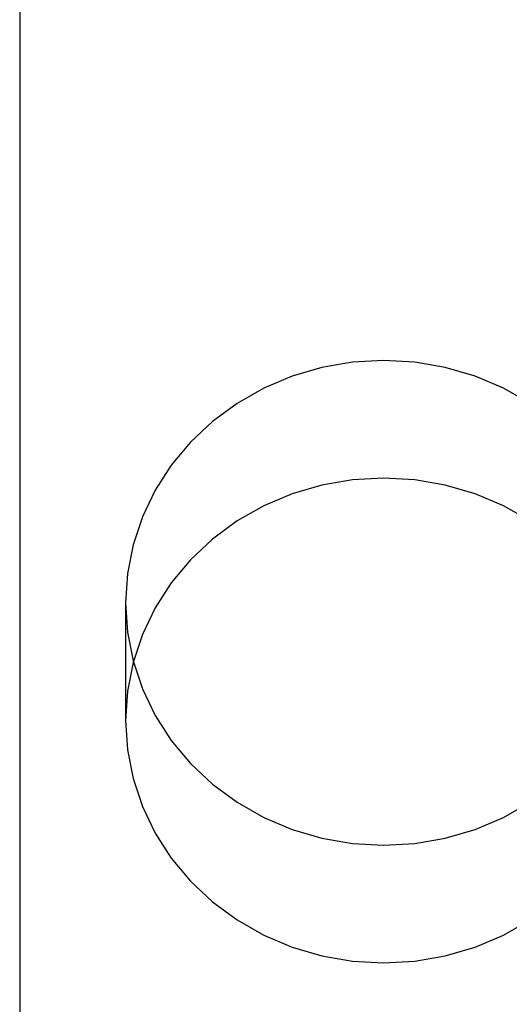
# Model space of a CAD drawing. Header units: inches. Extents: x 0 to 224, y 0 to 145.
# Tile 25 of 91: x 73.956 to 74.104, y 52.428 to 52.726. Entities that reach past the tile are written whole.
import ezdxf

# ---------------------------------------------------------------- set-up
doc = ezdxf.new("R2010")
doc.units = ezdxf.units.IN
doc.header["$LTSCALE"] = 12.302632
doc.header["$MEASUREMENT"] = 0
doc.linetypes.add('HIDDEN', pattern=[0.2, 0.1, -0.1])
doc.layers.add('DEFAULT_2', color=8, linetype='HIDDEN')

msp = doc.modelspace()

# ---------------------------------------------------------------- linework, layer by layer
at = {"layer": 'DEFAULT_2', "color": 8, "linetype": 'HIDDEN'}
for p, q in [((73.95638, 55.76637), (73.95638, 50.51637)), ((73.98838, 52.54932), (73.98838, 52.51375))]:
    msp.add_line(p, q, dxfattribs=at)
for points in [[(74.11069, 52.60964), (74.10262, 52.61421), (74.09404, 52.61785), (74.08504, 52.62048), (74.07578, 52.62208), (74.06638, 52.62261), (74.05698, 52.62208), (74.04771, 52.62048), (74.03872, 52.61785), (74.03013, 52.61421), (74.02207, 52.60964), (74.01466, 52.60417), (74.00799, 52.59792), (74.00219, 52.59095), (73.99731, 52.58338), (73.99345, 52.57531), (73.99064, 52.56686), (73.98896, 52.55821), (73.98838, 52.54932)], [(74.11069, 52.57407), (74.10262, 52.57864), (74.09404, 52.58228), (74.08504, 52.58491), (74.07578, 52.58651), (74.06638, 52.58704), (74.05698, 52.58651), (74.04771, 52.58491), (74.03872, 52.58228), (74.03013, 52.57864), (74.02207, 52.57407), (74.01466, 52.5686), (74.00799, 52.56235), (74.00219, 52.55538), (73.99731, 52.54781), (73.99345, 52.53973), (73.99064, 52.53129), (73.98896, 52.52264), (73.98838, 52.51375)], [(73.98838, 52.54932), (73.98896, 52.54042), (73.99064, 52.53178), (73.99345, 52.52333), (73.99731, 52.51525), (74.00219, 52.50768), (74.00799, 52.50071), (74.01466, 52.49446), (74.02207, 52.48899), (74.03013, 52.48442), (74.03872, 52.48078), (74.04771, 52.47816), (74.05698, 52.47655), (74.06638, 52.47603), (74.07578, 52.47655), (74.08504, 52.47816), (74.09404, 52.48078), (74.10262, 52.48442), (74.11069, 52.48899)], [(73.98838, 52.51375), (73.98896, 52.50485), (73.99064, 52.4962), (73.99345, 52.48776), (73.99731, 52.47968), (74.00219, 52.47211), (74.00799, 52.46514), (74.01466, 52.45889), (74.02207, 52.45342), (74.03013, 52.44885), (74.03872, 52.44521), (74.04771, 52.44259), (74.05698, 52.44098), (74.06638, 52.44046), (74.07578, 52.44098), (74.08504, 52.44259), (74.09404, 52.44521), (74.10262, 52.44885), (74.11069, 52.45342)]]:
    msp.add_lwpolyline(points, dxfattribs=at)

doc.saveas('drawing.dxf')
